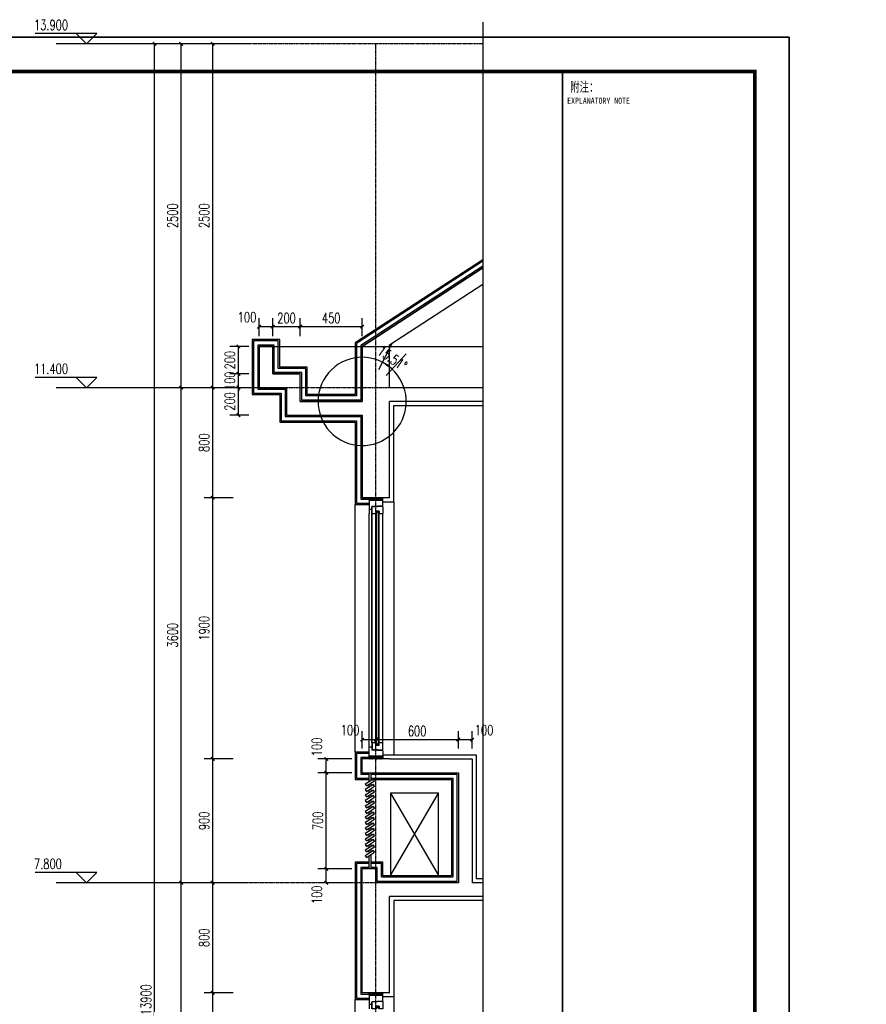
# Model space of a CAD drawing. Header units: inches. Extents: x 224620 to 3435104, y 247406 to 993300.
# Tile 17 of 110: x 281661 to 293982, y 263040 to 277360. Entities that reach past the tile are written whole.
import ezdxf
from ezdxf.enums import TextEntityAlignment as Align

# ---------------------------------------------------------------- set-up
doc = ezdxf.new("R2010")
doc.units = ezdxf.units.IN
doc.header["$MEASUREMENT"] = 0
doc.linetypes.add('AED-010-P-DE_Ground-N$0$HIDDEN', pattern=[0.375, 0.25, -0.125])
doc.linetypes.add('CENTER', pattern=[2, 1.25, -0.25, 0.25, -0.25])
for name, color, linetype in [('A_DE_WALLHATCH', 9, 'Continuous'), ('DIM_ELEV', 3, 'Continuous'), ('DIM_SYMB', 3, 'Continuous'), ('DOTE', 1, 'CENTER'), ('E_WINDOW', 4, 'Continuous'), ('PUB_DIM', 3, 'Continuous'), ('PUB_TEXT', 7, 'Continuous'), ('PUB_TITLE', 4, 'Continuous'), ('TK', 7, 'Continuous'), ('WALL', 2, 'Continuous'), ('WINDOW', 4, 'Continuous'), ('x细线', 135, 'Continuous'), ('看线', 95, 'Continuous'), ('细线', 135, 'Continuous'), ('细线02', 66, 'Continuous')]:
    doc.layers.add(name, color=color, linetype=linetype)
doc.styles.add('_TCH_DIM', font='SIMPLEX', dxfattribs={"bigfont": 'GBCBIG'})
doc.styles.add('_TCH_DIM_T3', font='SIMPLEX', dxfattribs={"width": 0.705882, "bigfont": 'GBCBIG'})
doc.styles.get("Standard").update_dxf_attribs({"font": 'txt', "bigfont": 'gbcbig.shx'})
doc.styles.add('TKHZ1', font='txt', dxfattribs={"width": 0.8})
doc.dimstyles.new('_TCH_ARCH&&25', dxfattribs={"dimtxt": 74.375, "dimasz": 25, "dimexe": 62.5, "dimexo": 75, "dimgap": 25, "dimtad": 1, "dimdec": 0, "dimzin": 0, "dimdsep": 46, "dimtxsty": '_TCH_DIM_T3', "dimblk": 'ARCHTICK', "dimcen": 0.09, "dimclrt": 7, "dimazin": 2, "dimtfac": 1, "dimtdec": 0, "dimtix": 1, "dimtmove": 2, "dimatfit": 3, "dimfxl": 1, "dimtolj": 1, "dimtzin": 0, "dimarcsym": 0})
doc.dimstyles.new('_TCH_ARROW&&25', dxfattribs={"dimtxt": 74.375, "dimasz": 50, "dimexe": 62.5, "dimexo": 75, "dimgap": 25, "dimtad": 1, "dimdec": 0, "dimzin": 0, "dimdsep": 46, "dimtxsty": '_TCH_DIM_T3', "dimcen": 0.09, "dimclrt": 7, "dimazin": 2, "dimtfac": 1, "dimtdec": 0, "dimtix": 1, "dimtmove": 2, "dimatfit": 3, "dimfxl": 1, "dimtolj": 1, "dimtzin": 0, "dimarcsym": 0})

# ---------------------------------------------------------------- blocks, each defined once
blk = doc.blocks.new('wrtgtg')
at = {"color": 4}
blk.add_line((7804, -4841), (7804, 52559), dxfattribs=at)
at = {"layer": 'PUB_TITLE'}
for p, q in [((-75296, 53559), (8804, 53559)), ((8804, 53559), (8804, -5841)), ((2204, 52559), (7804, 52559)), ((2204, 52559), (7804, 52559)), ((7804, -4841), (7804, 52559))]:
    blk.add_line(p, q, dxfattribs=at)
blk.add_lwpolyline([(-75296, -5841), (8804, -5841), (8804, 53559), (-75296, 53559)], close=True, dxfattribs=at)
at = {"layer": 'PUB_TITLE', "const_width": 100}
blk.add_lwpolyline([(-72796, -4841), (7804, -4841), (7804, 52559), (-72796, 52559)], close=True, dxfattribs=at)
at = {"layer": 'PUB_TITLE', "const_width": 50}
blk.add_lwpolyline([(2204, -4841), (2204, 52559)], dxfattribs=at)
at = {"layer": 'TK', "style": 'TKHZ1', "width": 0.7}
blk.add_text('附注：', height=280, dxfattribs=at).set_placement((2431, 51973))
at = {"layer": 'TK', "style": 'TKHZ1', "width": 0.8}
blk.add_text('EXPLANATORY NOTE', height=175, dxfattribs=at).set_placement((3257, 51710), align=Align.MIDDLE)
blk = doc.blocks.new('A$C69B0789B')
at = {"layer": 'WINDOW'}
h = blk.add_hatch(dxfattribs=at)
h.set_pattern_fill('菱形金属网', color=8, scale=10, angle=90, style=0)
h.set_pattern_definition([(90, (-52919.576, -3912.424), (-20, 10), [2, -8]), (90, (-52923.576, -3912.424), (-20, 10), [2, -8]), (180, (-52929.576, -3915.424), (-20, -10), [4, -16]), (180, (-52929.576, -3897.424), (-20, -10), [4, -16]), (153.434949, (-52913.5765, -3916.424), (-20, 8e-09), [8.944, -13.4166798]), (153.434948, (-52921.5765, -3910.424), (-20, 4e-07), [8.944, -13.4166798]), (153.434949, (-52913.5765, -3915.424), (-20, 8e-09), [6.708, -4.472, 6.708, -4.4726798]), (206.565051, (-52913.5765, -3907.424), (-20, -8e-09), [6.708, -4.472, 6.708, -4.4726798]), (206.565051, (-52921.5765, -3912.424), (-20, -8e-09), [8.944, -13.4166798]), (206.565051, (-52913.5765, -3906.424), (-20, -8e-09), [8.944, -13.4166798])])
h.paths.add_polyline_path([(20, 100), (0, 100), (0, 50), (20, 50)])
h.paths.add_polyline_path([(20, 50), (0, 50), (0, 0), (20, 0)])
blk = doc.blocks.new('窗台1')
at = {"layer": 'A_DE_WALLHATCH'}
for p, q in [((-20, -74), (-10, -49)), ((-20, -49), (-10, -74))]:
    blk.add_line(p, q, dxfattribs=at)
at = {"layer": 'WINDOW'}
for p, q in [((-118, 0), (0, 0)), ((-118, -100), (-118, 0)), ((-98, -100), (-98, 0)), ((-33, -20), (-33, 0)), ((-58, -100), (-53, -20)), ((-55, -100), (-50, -23)), ((0, -20), (-53, -20)), ((0, -23), (-50, -23)), ((-20, -74), (-20, -49)), ((-20, -49), (0, -49)), ((-10, -74), (-10, -49)), ((-10, -54), (0, -54)), ((-10, -69), (0, -69)), ((0, -49), (0, -23)), ((-58, -100), (-118, -100)), ((-55, -100), (0, -100)), ((-20, -74), (0, -74)), ((0, -100), (0, -74))]:
    blk.add_line(p, q, dxfattribs=at)
at = {"layer": 'DOTE', "linetype": 'Continuous'}
blk.add_blockref('A$C69B0789B', (-118, -100), dxfattribs=at)
blk = doc.blocks.new('_ArchTick')
at = {"color": 0, "linetype": 'ByBlock', "const_width": 0.4}
blk.add_lwpolyline([(-0.5, -0.5), (0.5, 0.5)], dxfattribs=at)
blk = doc.blocks.new('*D75')
at = {"layer": 'Defpoints', "color": 0}
for p in [(1414.3, 6136.8), (1712.6, 6136.8), (1712.6, 3636.8)]:
    blk.add_point(p, dxfattribs=at)
at = {"layer": 'PUB_DIM', "color": 0, "lineweight": -2}
for p, q in [((1637.6, 6136.8), (1351.8, 6136.8)), ((1414.3, 3636.8), (1414.3, 6136.8)), ((1637.6, 3636.8), (1351.8, 3636.8))]:
    blk.add_line(p, q, dxfattribs=at)
at = {"layer": 'PUB_DIM', "color": 0, "lineweight": -2, "xscale": 25, "yscale": 25, "zscale": 25}
for p, rotation in [((1414.3, 6136.8), 90), ((1414.3, 3636.8), 270)]:
    blk.add_blockref('_ArchTick', p, dxfattribs=dict(at, rotation=rotation))
at = {"layer": 'PUB_DIM', "color": 7, "insert": (1352.1, 4886.8), "char_height": 74.38, "attachment_point": 5, "rotation": 90, "style": '_TCH_DIM_T3'}
blk.add_mtext('\\A1;2500', dxfattribs=at)
blk = doc.blocks.new('*D76')
at = {"layer": 'Defpoints', "color": 0}
for p in [(1414.3, 3636.8), (1712.6, 3636.8), (1712.6, 36.8)]:
    blk.add_point(p, dxfattribs=at)
at = {"layer": 'PUB_DIM', "color": 0, "lineweight": -2}
for p, q in [((1637.6, 3636.8), (1351.8, 3636.8)), ((1414.3, 36.8), (1414.3, 3636.8)), ((1637.6, 36.8), (1351.8, 36.8))]:
    blk.add_line(p, q, dxfattribs=at)
at = {"layer": 'PUB_DIM', "color": 0, "lineweight": -2, "xscale": 25, "yscale": 25, "zscale": 25}
for p, rotation in [((1414.3, 3636.8), 90), ((1414.3, 36.8), 270)]:
    blk.add_blockref('_ArchTick', p, dxfattribs=dict(at, rotation=rotation))
at = {"layer": 'PUB_DIM', "color": 7, "insert": (1352.1, 1836.8), "char_height": 74.38, "attachment_point": 5, "rotation": 90, "style": '_TCH_DIM_T3'}
blk.add_mtext('\\A1;3600', dxfattribs=at)
blk = doc.blocks.new('*D77')
at = {"layer": 'Defpoints', "color": 0}
for p in [(1414.3, 36.8), (1712.6, 36.8), (1712.6, -3563.2)]:
    blk.add_point(p, dxfattribs=at)
at = {"layer": 'PUB_DIM', "color": 0, "lineweight": -2}
for p, q in [((1637.6, 36.8), (1351.8, 36.8)), ((1414.3, -3563.2), (1414.3, 36.8)), ((1637.6, -3563.2), (1351.8, -3563.2))]:
    blk.add_line(p, q, dxfattribs=at)
at = {"layer": 'PUB_DIM', "color": 0, "lineweight": -2, "xscale": 25, "yscale": 25, "zscale": 25}
for p, rotation in [((1414.3, 36.8), 90), ((1414.3, -3563.2), 270)]:
    blk.add_blockref('_ArchTick', p, dxfattribs=dict(at, rotation=rotation))
at = {"layer": 'PUB_DIM', "color": 7, "insert": (1352.1, -1763.2), "char_height": 74.38, "attachment_point": 5, "rotation": 90, "style": '_TCH_DIM_T3'}
blk.add_mtext('\\A1;3600', dxfattribs=at)
blk = doc.blocks.new('*D80')
at = {"layer": 'Defpoints', "color": 0}
for p in [(1221.4, 6136.8), (1476.1, 6136.8), (1476.1, -7763.2)]:
    blk.add_point(p, dxfattribs=at)
at = {"layer": 'PUB_DIM', "color": 0, "lineweight": -2}
for p, q in [((1401.1, 6136.8), (1158.9, 6136.8)), ((1221.4, -7763.2), (1221.4, 6136.8)), ((1401.1, -7763.2), (1158.9, -7763.2))]:
    blk.add_line(p, q, dxfattribs=at)
at = {"layer": 'PUB_DIM', "color": 0, "lineweight": -2, "xscale": 25, "yscale": 25, "zscale": 25}
for p, rotation in [((1221.4, 6136.8), 90), ((1221.4, -7763.2), 270)]:
    blk.add_blockref('_ArchTick', p, dxfattribs=dict(at, rotation=rotation))
at = {"layer": 'PUB_DIM', "color": 7, "insert": (1159.2, -813.2), "char_height": 74.38, "attachment_point": 5, "rotation": 90, "style": '_TCH_DIM_T3'}
blk.add_mtext('\\A1;13900', dxfattribs=at)
blk = doc.blocks.new('*D82')
at = {"layer": 'Defpoints', "color": 0}
for p in [(1643.7, 6136.8), (1867, 6136.8), (1867, 3636.8)]:
    blk.add_point(p, dxfattribs=at)
at = {"layer": 'PUB_DIM', "color": 0, "lineweight": -2}
for p, q in [((1792, 6136.8), (1581.2, 6136.8)), ((1643.7, 3636.8), (1643.7, 6136.8)), ((1792, 3636.8), (1581.2, 3636.8))]:
    blk.add_line(p, q, dxfattribs=at)
at = {"layer": 'PUB_DIM', "color": 0, "lineweight": -2, "xscale": 25, "yscale": 25, "zscale": 25}
for p, rotation in [((1643.7, 6136.8), 90), ((1643.7, 3636.8), 270)]:
    blk.add_blockref('_ArchTick', p, dxfattribs=dict(at, rotation=rotation))
at = {"layer": 'PUB_DIM', "color": 7, "insert": (1581.6, 4886.8), "char_height": 74.38, "attachment_point": 5, "rotation": 90, "style": '_TCH_DIM_T3'}
blk.add_mtext('\\A1;2500', dxfattribs=at)
blk = doc.blocks.new('*D83')
at = {"layer": 'Defpoints', "color": 0}
for p in [(1643.7, 3636.8), (1867, 3636.8), (1867, 2836.8)]:
    blk.add_point(p, dxfattribs=at)
at = {"layer": 'PUB_DIM', "color": 0, "lineweight": -2}
for p, q in [((1792, 3636.8), (1581.2, 3636.8)), ((1643.7, 2836.8), (1643.7, 3636.8)), ((1792, 2836.8), (1581.2, 2836.8))]:
    blk.add_line(p, q, dxfattribs=at)
at = {"layer": 'PUB_DIM', "color": 0, "lineweight": -2, "xscale": 25, "yscale": 25, "zscale": 25}
for p, rotation in [((1643.7, 3636.8), 90), ((1643.7, 2836.8), 270)]:
    blk.add_blockref('_ArchTick', p, dxfattribs=dict(at, rotation=rotation))
at = {"layer": 'PUB_DIM', "color": 7, "insert": (1581.6, 3236.8), "char_height": 74.38, "attachment_point": 5, "rotation": 90, "style": '_TCH_DIM_T3'}
blk.add_mtext('\\A1;800', dxfattribs=at)
blk = doc.blocks.new('*D84')
at = {"layer": 'Defpoints', "color": 0}
for p in [(1643.7, 2836.8), (1867, 2836.8), (1867, 936.8)]:
    blk.add_point(p, dxfattribs=at)
at = {"layer": 'PUB_DIM', "color": 0, "lineweight": -2}
for p, q in [((1792, 2836.8), (1581.2, 2836.8)), ((1643.7, 936.8), (1643.7, 2836.8)), ((1792, 936.8), (1581.2, 936.8))]:
    blk.add_line(p, q, dxfattribs=at)
at = {"layer": 'PUB_DIM', "color": 0, "lineweight": -2, "xscale": 25, "yscale": 25, "zscale": 25}
for p, rotation in [((1643.7, 2836.8), 90), ((1643.7, 936.8), 270)]:
    blk.add_blockref('_ArchTick', p, dxfattribs=dict(at, rotation=rotation))
at = {"layer": 'PUB_DIM', "color": 7, "insert": (1581.6, 1886.8), "char_height": 74.38, "attachment_point": 5, "rotation": 90, "style": '_TCH_DIM_T3'}
blk.add_mtext('\\A1;1900', dxfattribs=at)
blk = doc.blocks.new('*D85')
at = {"layer": 'Defpoints', "color": 0}
for p in [(1643.7, 936.8), (1867, 936.8), (1867, 36.8)]:
    blk.add_point(p, dxfattribs=at)
at = {"layer": 'PUB_DIM', "color": 0, "lineweight": -2}
for p, q in [((1792, 936.8), (1581.2, 936.8)), ((1643.7, 36.8), (1643.7, 936.8)), ((1792, 36.8), (1581.2, 36.8))]:
    blk.add_line(p, q, dxfattribs=at)
at = {"layer": 'PUB_DIM', "color": 0, "lineweight": -2, "xscale": 25, "yscale": 25, "zscale": 25}
for p, rotation in [((1643.7, 936.8), 90), ((1643.7, 36.8), 270)]:
    blk.add_blockref('_ArchTick', p, dxfattribs=dict(at, rotation=rotation))
at = {"layer": 'PUB_DIM', "color": 7, "insert": (1581.6, 486.8), "char_height": 74.38, "attachment_point": 5, "rotation": 90, "style": '_TCH_DIM_T3'}
blk.add_mtext('\\A1;900', dxfattribs=at)
blk = doc.blocks.new('*D86')
at = {"layer": 'Defpoints', "color": 0}
for p in [(1643.7, 36.8), (1867, 36.8), (1867, -763.2)]:
    blk.add_point(p, dxfattribs=at)
at = {"layer": 'PUB_DIM', "color": 0, "lineweight": -2}
for p, q in [((1792, 36.8), (1581.2, 36.8)), ((1643.7, -763.2), (1643.7, 36.8)), ((1792, -763.2), (1581.2, -763.2))]:
    blk.add_line(p, q, dxfattribs=at)
at = {"layer": 'PUB_DIM', "color": 0, "lineweight": -2, "xscale": 25, "yscale": 25, "zscale": 25}
for p, rotation in [((1643.7, 36.8), 90), ((1643.7, -763.2), 270)]:
    blk.add_blockref('_ArchTick', p, dxfattribs=dict(at, rotation=rotation))
at = {"layer": 'PUB_DIM', "color": 7, "insert": (1581.6, -363.2), "char_height": 74.38, "attachment_point": 5, "rotation": 90, "style": '_TCH_DIM_T3'}
blk.add_mtext('\\A1;800', dxfattribs=at)
blk = doc.blocks.new('*D87')
at = {"layer": 'Defpoints', "color": 0}
for p in [(1643.7, -763.2), (1867, -763.2), (1867, -2663.2)]:
    blk.add_point(p, dxfattribs=at)
at = {"layer": 'PUB_DIM', "color": 0, "lineweight": -2}
for p, q in [((1792, -763.2), (1581.2, -763.2)), ((1643.7, -2663.2), (1643.7, -763.2)), ((1792, -2663.2), (1581.2, -2663.2))]:
    blk.add_line(p, q, dxfattribs=at)
at = {"layer": 'PUB_DIM', "color": 0, "lineweight": -2, "xscale": 25, "yscale": 25, "zscale": 25}
for p, rotation in [((1643.7, -763.2), 90), ((1643.7, -2663.2), 270)]:
    blk.add_blockref('_ArchTick', p, dxfattribs=dict(at, rotation=rotation))
at = {"layer": 'PUB_DIM', "color": 7, "insert": (1581.6, -1713.2), "char_height": 74.38, "attachment_point": 5, "rotation": 90, "style": '_TCH_DIM_T3'}
blk.add_mtext('\\A1;1900', dxfattribs=at)
blk = doc.blocks.new('*D93')
at = {"layer": 'Defpoints', "color": 0}
for p in [(2981.5, 4021.4), (3101.9, 3936.8), (2927.1, 3790.8), (2731.2, 3536.8)]:
    blk.add_point(p, dxfattribs=at)
at = {"layer": 'PUB_DIM', "color": 0, "lineweight": -2}
for p, q in [((2947.1, 3954.8), (2849.7, 3766.3)), ((3050.9, 3881.8), (2906.7, 3726.2))]:
    blk.add_line(p, q, dxfattribs=at)
blk.add_arc((2731.2, 3536.8), 320.7, 56.11613, 53.74133, dxfattribs=at)
at = {"layer": 'PUB_DIM', "color": 0}
for points in [[(2916.5, 3788.4), (2925.3, 3802.5), (2878.4, 3821.8)], [(2915.2, 3809.6), (2904.8, 3796.6), (2949.2, 3772.1)]]:
    blk.add_solid(points, dxfattribs=at)
at = {"layer": 'PUB_DIM', "color": 7, "insert": (2951.2, 3850.2), "char_height": 74.38, "attachment_point": 5, "rotation": 324.92873, "style": '_TCH_DIM_T3'}
blk.add_mtext('\\A1;15.51°', dxfattribs=at)
blk = doc.blocks.new('*D94')
at = {"layer": 'Defpoints', "color": 0}
for p in [(2731.2, 4080.4), (2281.2, 3936.8), (2731.2, 3936.8)]:
    blk.add_point(p, dxfattribs=at)
at = {"layer": 'PUB_DIM', "color": 0, "lineweight": -2}
for p, q in [((2281.2, 4011.8), (2281.2, 4142.9)), ((2731.2, 4011.8), (2731.2, 4142.9)), ((2281.2, 4080.4), (2731.2, 4080.4))]:
    blk.add_line(p, q, dxfattribs=at)
at = {"layer": 'PUB_DIM', "color": 0, "lineweight": -2, "xscale": 25, "yscale": 25, "zscale": 25, "rotation": 180}
blk.add_blockref('_ArchTick', (2281.2, 4080.4), dxfattribs=at)
at = {"layer": 'PUB_DIM', "color": 0, "lineweight": -2, "xscale": 25, "yscale": 25, "zscale": 25}
blk.add_blockref('_ArchTick', (2731.2, 4080.4), dxfattribs=at)
at = {"layer": 'PUB_DIM', "color": 7, "insert": (2506.2, 4142.6), "char_height": 74.38, "attachment_point": 5, "style": '_TCH_DIM_T3'}
blk.add_mtext('\\A1;450', dxfattribs=at)
blk = doc.blocks.new('*D95')
at = {"layer": 'Defpoints', "color": 0}
for p in [(2281.2, 4080.4), (2081.2, 3936.8), (2281.2, 3936.8)]:
    blk.add_point(p, dxfattribs=at)
at = {"layer": 'PUB_DIM', "color": 0, "lineweight": -2}
for p, q in [((2081.2, 4011.8), (2081.2, 4142.9)), ((2281.2, 4011.8), (2281.2, 4142.9)), ((2081.2, 4080.4), (2281.2, 4080.4))]:
    blk.add_line(p, q, dxfattribs=at)
at = {"layer": 'PUB_DIM', "color": 0, "lineweight": -2, "xscale": 25, "yscale": 25, "zscale": 25, "rotation": 180}
blk.add_blockref('_ArchTick', (2081.2, 4080.4), dxfattribs=at)
at = {"layer": 'PUB_DIM', "color": 0, "lineweight": -2, "xscale": 25, "yscale": 25, "zscale": 25}
blk.add_blockref('_ArchTick', (2281.2, 4080.4), dxfattribs=at)
at = {"layer": 'PUB_DIM', "color": 7, "insert": (2181.2, 4142.6), "char_height": 74.38, "attachment_point": 5, "style": '_TCH_DIM_T3'}
blk.add_mtext('\\A1;200', dxfattribs=at)
blk = doc.blocks.new('*D96')
at = {"layer": 'Defpoints', "color": 0}
for p in [(2081.2, 4080.4), (1981.2, 3936.8), (2081.2, 3936.8)]:
    blk.add_point(p, dxfattribs=at)
at = {"layer": 'PUB_DIM', "color": 0, "lineweight": -2}
for p, q in [((1981.2, 4011.8), (1981.2, 4142.9)), ((2081.2, 4011.8), (2081.2, 4142.9)), ((1981.2, 4080.4), (2081.2, 4080.4))]:
    blk.add_line(p, q, dxfattribs=at)
at = {"layer": 'PUB_DIM', "color": 0, "lineweight": -2, "xscale": 25, "yscale": 25, "zscale": 25, "rotation": 180}
blk.add_blockref('_ArchTick', (1981.2, 4080.4), dxfattribs=at)
at = {"layer": 'PUB_DIM', "color": 0, "lineweight": -2, "xscale": 25, "yscale": 25, "zscale": 25}
blk.add_blockref('_ArchTick', (2081.2, 4080.4), dxfattribs=at)
at = {"layer": 'PUB_DIM', "color": 7, "insert": (1893.7, 4149.1), "char_height": 74.38, "attachment_point": 5, "style": '_TCH_DIM_T3'}
blk.add_mtext('\\A1;100', dxfattribs=at)
blk = doc.blocks.new('*D97')
at = {"layer": 'Defpoints', "color": 0}
for p in [(1830.9, 3636.8), (1981.2, 3636.8), (1981.2, 3436.8)]:
    blk.add_point(p, dxfattribs=at)
at = {"layer": 'PUB_DIM', "color": 0, "lineweight": -2}
for p, q in [((1906.2, 3636.8), (1768.4, 3636.8)), ((1830.9, 3436.8), (1830.9, 3636.8)), ((1906.2, 3436.8), (1768.4, 3436.8))]:
    blk.add_line(p, q, dxfattribs=at)
at = {"layer": 'PUB_DIM', "color": 0, "lineweight": -2, "xscale": 25, "yscale": 25, "zscale": 25}
for p, rotation in [((1830.9, 3636.8), 90), ((1830.9, 3436.8), 270)]:
    blk.add_blockref('_ArchTick', p, dxfattribs=dict(at, rotation=rotation))
at = {"layer": 'PUB_DIM', "color": 7, "insert": (1768.7, 3536.8), "char_height": 74.38, "attachment_point": 5, "rotation": 90, "style": '_TCH_DIM_T3'}
blk.add_mtext('\\A1;200', dxfattribs=at)
blk = doc.blocks.new('*D98')
at = {"layer": 'Defpoints', "color": 0}
for p in [(1830.9, 3736.8), (1981.2, 3736.8), (1981.2, 3636.8)]:
    blk.add_point(p, dxfattribs=at)
at = {"layer": 'PUB_DIM', "color": 0, "lineweight": -2}
for p, q in [((1906.2, 3736.8), (1768.4, 3736.8)), ((1830.9, 3736.8), (1830.9, 3761.8)), ((1830.9, 3636.8), (1830.9, 3736.8)), ((1906.2, 3636.8), (1768.4, 3636.8)), ((1830.9, 3636.8), (1830.9, 3611.8))]:
    blk.add_line(p, q, dxfattribs=at)
at = {"layer": 'PUB_DIM', "color": 0, "lineweight": -2, "xscale": 25, "yscale": 25, "zscale": 25}
for p, rotation in [((1830.9, 3736.8), 270), ((1830.9, 3636.8), 90)]:
    blk.add_blockref('_ArchTick', p, dxfattribs=dict(at, rotation=rotation))
at = {"layer": 'PUB_DIM', "color": 7, "insert": (1768.7, 3686.8), "char_height": 74.38, "attachment_point": 5, "rotation": 90, "style": '_TCH_DIM_T3'}
blk.add_mtext('\\A1;100', dxfattribs=at)
blk = doc.blocks.new('*D99')
at = {"layer": 'Defpoints', "color": 0}
for p in [(1830.9, 3936.8), (1981.2, 3936.8), (1981.2, 3736.8)]:
    blk.add_point(p, dxfattribs=at)
at = {"layer": 'PUB_DIM', "color": 0, "lineweight": -2}
for p, q in [((1906.2, 3936.8), (1768.4, 3936.8)), ((1830.9, 3736.8), (1830.9, 3936.8)), ((1906.2, 3736.8), (1768.4, 3736.8))]:
    blk.add_line(p, q, dxfattribs=at)
at = {"layer": 'PUB_DIM', "color": 0, "lineweight": -2, "xscale": 25, "yscale": 25, "zscale": 25}
for p, rotation in [((1830.9, 3936.8), 90), ((1830.9, 3736.8), 270)]:
    blk.add_blockref('_ArchTick', p, dxfattribs=dict(at, rotation=rotation))
at = {"layer": 'PUB_DIM', "color": 7, "insert": (1768.7, 3836.8), "char_height": 74.38, "attachment_point": 5, "rotation": 90, "style": '_TCH_DIM_T3'}
blk.add_mtext('\\A1;200', dxfattribs=at)
blk = doc.blocks.new('*D106')
at = {"layer": 'Defpoints', "color": 0}
for p in [(3531.2, 1077.6), (3431.2, 936.8), (3531.2, 936.8)]:
    blk.add_point(p, dxfattribs=at)
at = {"layer": 'PUB_DIM', "color": 0, "lineweight": -2}
for p, q in [((3431.2, 1011.8), (3431.2, 1140.1)), ((3431.2, 1077.6), (3531.2, 1077.6)), ((3531.2, 1011.8), (3531.2, 1140.1))]:
    blk.add_line(p, q, dxfattribs=at)
at = {"layer": 'PUB_DIM', "color": 0, "lineweight": -2, "xscale": 25, "yscale": 25, "zscale": 25, "rotation": 180}
blk.add_blockref('_ArchTick', (3431.2, 1077.6), dxfattribs=at)
at = {"layer": 'PUB_DIM', "color": 0, "lineweight": -2, "xscale": 25, "yscale": 25, "zscale": 25}
blk.add_blockref('_ArchTick', (3531.2, 1077.6), dxfattribs=at)
at = {"layer": 'PUB_DIM', "color": 7, "insert": (3618.7, 1146.4), "char_height": 74.38, "attachment_point": 5, "style": '_TCH_DIM_T3'}
blk.add_mtext('\\A1;100', dxfattribs=at)
blk = doc.blocks.new('*D107')
at = {"layer": 'Defpoints', "color": 0}
for p in [(3431.2, 1077.6), (2831.2, 936.8), (3431.2, 936.8)]:
    blk.add_point(p, dxfattribs=at)
at = {"layer": 'PUB_DIM', "color": 0, "lineweight": -2}
for p, q in [((2831.2, 1011.8), (2831.2, 1140.1)), ((2831.2, 1077.6), (3431.2, 1077.6)), ((3431.2, 1011.8), (3431.2, 1140.1))]:
    blk.add_line(p, q, dxfattribs=at)
at = {"layer": 'PUB_DIM', "color": 0, "lineweight": -2, "xscale": 25, "yscale": 25, "zscale": 25, "rotation": 180}
blk.add_blockref('_ArchTick', (2831.2, 1077.6), dxfattribs=at)
at = {"layer": 'PUB_DIM', "color": 0, "lineweight": -2, "xscale": 25, "yscale": 25, "zscale": 25}
blk.add_blockref('_ArchTick', (3431.2, 1077.6), dxfattribs=at)
at = {"layer": 'PUB_DIM', "color": 7, "insert": (3131.2, 1139.8), "char_height": 74.38, "attachment_point": 5, "style": '_TCH_DIM_T3'}
blk.add_mtext('\\A1;600', dxfattribs=at)
blk = doc.blocks.new('*D108')
at = {"layer": 'Defpoints', "color": 0}
for p in [(2831.2, 1077.6), (2731.2, 936.8), (2831.2, 936.8)]:
    blk.add_point(p, dxfattribs=at)
at = {"layer": 'PUB_DIM', "color": 0, "lineweight": -2}
for p, q in [((2731.2, 1011.8), (2731.2, 1140.1)), ((2731.2, 1077.6), (2831.2, 1077.6)), ((2831.2, 1011.8), (2831.2, 1140.1))]:
    blk.add_line(p, q, dxfattribs=at)
at = {"layer": 'PUB_DIM', "color": 0, "lineweight": -2, "xscale": 25, "yscale": 25, "zscale": 25, "rotation": 180}
blk.add_blockref('_ArchTick', (2731.2, 1077.6), dxfattribs=at)
at = {"layer": 'PUB_DIM', "color": 0, "lineweight": -2, "xscale": 25, "yscale": 25, "zscale": 25}
blk.add_blockref('_ArchTick', (2831.2, 1077.6), dxfattribs=at)
at = {"layer": 'PUB_DIM', "color": 7, "insert": (2643.7, 1146.4), "char_height": 74.38, "attachment_point": 5, "style": '_TCH_DIM_T3'}
blk.add_mtext('\\A1;100', dxfattribs=at)
blk = doc.blocks.new('*D109')
at = {"layer": 'Defpoints', "color": 0}
for p in [(2470.6, 936.8), (2731.2, 936.8), (2731.2, 836.8)]:
    blk.add_point(p, dxfattribs=at)
at = {"layer": 'PUB_DIM', "color": 0, "lineweight": -2}
for p, q in [((2656.2, 936.8), (2408.1, 936.8)), ((2470.6, 836.8), (2470.6, 936.8)), ((2656.2, 836.8), (2408.1, 836.8))]:
    blk.add_line(p, q, dxfattribs=at)
at = {"layer": 'PUB_DIM', "color": 0, "lineweight": -2, "xscale": 25, "yscale": 25, "zscale": 25}
for p, rotation in [((2470.6, 936.8), 90), ((2470.6, 836.8), 270)]:
    blk.add_blockref('_ArchTick', p, dxfattribs=dict(at, rotation=rotation))
at = {"layer": 'PUB_DIM', "color": 7, "insert": (2401.8, 1024.3), "char_height": 74.38, "attachment_point": 5, "rotation": 90, "style": '_TCH_DIM_T3'}
blk.add_mtext('\\A1;100', dxfattribs=at)
blk = doc.blocks.new('*D110')
at = {"layer": 'Defpoints', "color": 0}
for p in [(2470.6, 836.8), (2731.2, 836.8), (2731.2, 136.8)]:
    blk.add_point(p, dxfattribs=at)
at = {"layer": 'PUB_DIM', "color": 0, "lineweight": -2}
for p, q in [((2656.2, 836.8), (2408.1, 836.8)), ((2470.6, 136.8), (2470.6, 836.8)), ((2656.2, 136.8), (2408.1, 136.8))]:
    blk.add_line(p, q, dxfattribs=at)
at = {"layer": 'PUB_DIM', "color": 0, "lineweight": -2, "xscale": 25, "yscale": 25, "zscale": 25}
for p, rotation in [((2470.6, 836.8), 90), ((2470.6, 136.8), 270)]:
    blk.add_blockref('_ArchTick', p, dxfattribs=dict(at, rotation=rotation))
at = {"layer": 'PUB_DIM', "color": 7, "insert": (2408.4, 486.8), "char_height": 74.38, "attachment_point": 5, "rotation": 90, "style": '_TCH_DIM_T3'}
blk.add_mtext('\\A1;700', dxfattribs=at)
blk = doc.blocks.new('*D111')
at = {"layer": 'Defpoints', "color": 0}
for p in [(2470.6, 136.8), (2731.2, 136.8), (2731.2, 36.8)]:
    blk.add_point(p, dxfattribs=at)
at = {"layer": 'PUB_DIM', "color": 0, "lineweight": -2}
for p, q in [((2656.2, 136.8), (2408.1, 136.8)), ((2470.6, 36.8), (2470.6, 136.8)), ((2656.2, 36.8), (2408.1, 36.8))]:
    blk.add_line(p, q, dxfattribs=at)
at = {"layer": 'PUB_DIM', "color": 0, "lineweight": -2, "xscale": 25, "yscale": 25, "zscale": 25}
for p, rotation in [((2470.6, 136.8), 90), ((2470.6, 36.8), 270)]:
    blk.add_blockref('_ArchTick', p, dxfattribs=dict(at, rotation=rotation))
at = {"layer": 'PUB_DIM', "color": 7, "insert": (2401.8, -50.7), "char_height": 74.38, "attachment_point": 5, "rotation": 90, "style": '_TCH_DIM_T3'}
blk.add_mtext('\\A1;100', dxfattribs=at)
blk = doc.blocks.new('wstgsdgbv')
at = {"layer": 'DIM_ELEV'}
for p, q in [((801.3, 6211.8), (351.3, 6211.8)), ((726.3, 6136.8), (651.3, 6211.8)), ((726.3, 6136.8), (801.3, 6211.8)), ((801.3, 3711.8), (351.3, 3711.8)), ((726.3, 3636.8), (651.3, 3711.8)), ((726.3, 3636.8), (801.3, 3711.8)), ((801.3, 111.8), (351.3, 111.8)), ((726.3, 36.8), (651.3, 111.8)), ((726.3, 36.8), (801.3, 111.8))]:
    blk.add_line(p, q, dxfattribs=at)
at = {"layer": 'DIM_SYMB'}
blk.add_lwpolyline([(3610.4, 6293.7), (3610.4, -977.4), (3662.9, -996.5), (3557.9, -1015), (3610.4, -1033.7), (3610.4, -8304.8)], dxfattribs=at)
at = {"layer": 'DOTE'}
for p, q in [((3610.4, 6136.8), (1857.7, 6136.8)), ((2831.2, -8063.2), (2831.2, 6136.8)), ((3610.4, 3636.8), (1857.7, 3636.8)), ((3316.9, 36.8), (1857.7, 36.8))]:
    blk.add_line(p, q, dxfattribs=at)
at = {"layer": 'E_WINDOW', "linetype": 'ByBlock', "lineweight": -3}
for p, q in [((2801.2, 1054.8), (2801.2, 2718.8)), ((2804.2, 1054.8), (2804.2, 2718.8)), ((2830.2, 1054.8), (2830.2, 2718.8)), ((2835.2, 1054.8), (2835.2, 2718.8)), ((2850.2, 1054.8), (2850.2, 2718.8)), ((2855.2, 1054.8), (2855.2, 2718.8))]:
    blk.add_line(p, q, dxfattribs=at)
at = {"layer": 'PUB_DIM'}
for p, q in [((1895.4, 6136.8), (505.6, 6136.8)), ((1895.4, 3636.8), (505.6, 3636.8)), ((1895.4, 36.8), (505.6, 36.8))]:
    blk.add_line(p, q, dxfattribs=at)
at = {"layer": 'WALL'}
for p, q in [((2731.2, 3936.8), (3610.4, 4507.9)), ((2931.2, 3947.5), (3610.4, 4388.6)), ((2931.2, 3636.8), (2931.2, 3947.5)), ((1981.2, 3936.8), (2081.2, 3936.8)), ((1981.2, 3636.8), (1981.2, 3936.8)), ((2081.2, 3736.8), (2081.2, 3936.8)), ((2731.2, 3536.8), (2731.2, 3936.8)), ((2081.2, 3736.8), (2281.2, 3736.8)), ((2281.2, 3536.8), (2281.2, 3736.8)), ((1981.2, 3636.8), (2181.2, 3636.8)), ((2181.2, 3436.8), (2181.2, 3636.8)), ((2731.2, 3536.8), (2731.2, 3636.8)), ((3610.4, 3636.8), (2931.2, 3636.8)), ((2281.2, 3536.8), (2731.2, 3536.8)), ((2931.2, 2836.8), (2931.2, 3536.8)), ((3610.4, 3536.8), (2931.2, 3536.8)), ((2181.2, 3436.8), (2731.2, 3436.8)), ((2731.2, 2836.8), (2731.2, 3436.8)), ((2931.2, 2836.8), (2731.2, 2836.8)), ((2931.2, 2836.8), (2731.2, 2836.8)), ((2931.2, 936.8), (2731.2, 936.8)), ((2731.2, 836.8), (2731.2, 936.8)), ((2931.2, 936.8), (3531.2, 936.8)), ((3531.2, 936.8), (3531.2, 36.8)), ((2731.2, 836.8), (3431.2, 836.8)), ((3431.2, 836.8), (3431.2, 36.8)), ((2831.2, 136.8), (2731.2, 136.8)), ((2731.2, 36.8), (2731.2, 136.8)), ((2831.2, 36.8), (2831.2, 136.8)), ((2731.2, -763.2), (2731.2, 36.8)), ((3316.9, 36.8), (2831.2, 36.8)), ((3431.2, 36.8), (2831.2, 36.8)), ((3610.4, 36.8), (3531.2, 36.8)), ((2931.2, -763.2), (2931.2, -63.2)), ((3610.4, -63.2), (2931.2, -63.2)), ((2931.2, -763.2), (2731.2, -763.2))]:
    blk.add_line(p, q, dxfattribs=at)
blk.add_lwpolyline([(3610.4, 4507.9), (2731.2, 3936.8), (2731.2, 3536.8), (2281.2, 3536.8), (2281.2, 3736.8), (2081.2, 3736.8), (2081.2, 3936.8), (1981.2, 3936.8), (1981.2, 3636.8), (2181.2, 3636.8), (2181.2, 3436.8), (2731.2, 3436.8), (2731.2, 2836.8), (2781.2, 2836.8)], dxfattribs=at)
at = {"layer": 'WINDOW'}
for p, q in [((2781.2, 1054.8), (2781.2, 2718.8)), ((2881.2, 1054.8), (2881.2, 2718.8))]:
    blk.add_line(p, q, dxfattribs=at)
at = {"layer": 'x细线'}
for p, q in [((2081.2, 3936.8), (2731.2, 3936.8)), ((2936.4, 88.7), (3286.4, 688.7)), ((2936.4, 688.7), (3286.4, 88.7))]:
    blk.add_line(p, q, dxfattribs=at)
at = {"layer": 'x细线', "linetype": 'AED-010-P-DE_Ground-N$0$HIDDEN'}
blk.add_line((2731.2, 3936.8), (3610.4, 3936.8), dxfattribs=at)
at = {"layer": 'x细线'}
blk.add_lwpolyline([(3286.4, 688.7), (2936.4, 688.7), (2936.4, 88.7), (3286.4, 88.7), (3286.4, 688.7)], dxfattribs=at)
at = {"layer": '看线'}
for p, q in [((2781.2, 770.8), (2781.2, 836.8)), ((2796.2, 780.2), (2796.2, 836.8)), ((2781.2, 730.8), (2781.2, 753.1)), ((2796.2, 740.2), (2796.2, 762.5)), ((2796.2, 700.2), (2796.2, 722.5)), ((2781.2, 690.8), (2781.2, 713.1)), ((2781.2, 650.8), (2781.2, 673.1)), ((2796.2, 660.2), (2796.2, 682.5)), ((2781.2, 610.8), (2781.2, 633.1)), ((2781.2, 570.8), (2781.2, 593.1)), ((2796.2, 620.2), (2796.2, 642.5)), ((2796.2, 580.2), (2796.2, 602.5)), ((2781.2, 530.8), (2781.2, 553.1)), ((2781.2, 490.8), (2781.2, 513.1)), ((2796.2, 540.2), (2796.2, 562.5)), ((2796.2, 500.2), (2796.2, 522.5)), ((2781.2, 450.8), (2781.2, 473.1)), ((2781.2, 410.8), (2781.2, 433.1)), ((2796.2, 460.2), (2796.2, 482.5)), ((2796.2, 420.2), (2796.2, 442.5)), ((2781.2, 370.8), (2781.2, 393.1)), ((2796.2, 380.2), (2796.2, 402.5)), ((2796.2, 340.2), (2796.2, 362.5)), ((2781.2, 330.8), (2781.2, 353.1)), ((2781.2, 290.8), (2781.2, 313.1)), ((2796.2, 300.2), (2796.2, 322.5)), ((2781.2, 250.8), (2781.2, 273.1)), ((2781.2, 136.8), (2781.2, 233.1)), ((2796.2, 260.2), (2796.2, 282.5)), ((2796.2, 136.8), (2796.2, 242.5))]:
    blk.add_line(p, q, dxfattribs=at)
for points in [[(2813.4, 790.9), (2754, 753.7), (2762, 741), (2821.3, 778.2), (2813.4, 790.9)], [(2813.4, 750.9), (2754, 713.7), (2762, 701), (2821.3, 738.2), (2813.4, 750.9)], [(2813.4, 710.9), (2754, 673.7), (2762, 661), (2821.3, 698.2), (2813.4, 710.9)], [(2813.4, 670.9), (2754, 633.7), (2762, 621), (2821.3, 658.2), (2813.4, 670.9)], [(2813.4, 630.9), (2754, 593.7), (2762, 581), (2821.3, 618.2), (2813.4, 630.9)], [(2813.4, 590.9), (2754, 553.7), (2762, 541), (2821.3, 578.2), (2813.4, 590.9)], [(2813.4, 550.9), (2754, 513.7), (2762, 501), (2821.3, 538.2), (2813.4, 550.9)], [(2813.4, 510.9), (2754, 473.7), (2762, 461), (2821.3, 498.2), (2813.4, 510.9)], [(2813.4, 470.9), (2754, 433.7), (2762, 421), (2821.3, 458.2), (2813.4, 470.9)], [(2813.4, 430.9), (2754, 393.7), (2762, 381), (2821.3, 418.2), (2813.4, 430.9)], [(2813.4, 390.9), (2754, 353.7), (2762, 341), (2821.3, 378.2), (2813.4, 390.9)], [(2813.4, 350.9), (2754, 313.7), (2762, 301), (2821.3, 338.2), (2813.4, 350.9)], [(2813.4, 310.9), (2754, 273.7), (2762, 261), (2821.3, 298.2), (2813.4, 310.9)], [(2813.4, 270.9), (2754, 233.7), (2762, 221), (2821.3, 258.2), (2813.4, 270.9)]]:
    blk.add_lwpolyline(points, dxfattribs=at)
at = {"layer": '细线', "color": 5}
for p, q in [((2961.2, 2806.8), (2961.2, 966.8)), ((2681.2, 986.8), (2681.2, 2786.8)), ((2681.2, -8063.2), (2681.2, -813.2)), ((2961.2, -793.2), (2961.2, -2633.2))]:
    blk.add_line(p, q, dxfattribs=at)
at = {"layer": '细线02'}
for points in [[(3610.4, 4567.5), (2681.2, 3964), (2681.2, 3586.8), (2331.2, 3586.8), (2331.2, 3786.8), (2131.2, 3786.8), (2131.2, 3986.8), (1931.2, 3986.8), (1931.2, 3586.8), (2131.2, 3586.8), (2131.2, 3386.8), (2681.2, 3386.8), (2681.2, 2786.8), (2781.2, 2786.8)], [(3610.4, 4555.5), (2691.2, 3958.6), (2691.2, 3576.8), (2321.2, 3576.8), (2321.2, 3776.8), (2121.2, 3776.8), (2121.2, 3976.8), (1941.2, 3976.8), (1941.2, 3596.8), (2141.2, 3596.8), (2141.2, 3396.8), (2691.2, 3396.8), (2691.2, 2796.8), (2781.2, 2796.8)], [(3610.4, 4519.8), (2721.2, 3942.3), (2721.2, 3546.8), (2291.2, 3546.8), (2291.2, 3746.8), (2091.2, 3746.8), (2091.2, 3946.8), (1971.2, 3946.8), (1971.2, 3626.8), (2171.2, 3626.8), (2171.2, 3426.8), (2721.2, 3426.8), (2721.2, 2826.8), (2781.2, 2826.8)], [(2881.2, 2806.8), (2961.2, 2806.8), (2961.2, 3506.8), (3610.4, 3506.8)], [(2781.2, 986.8), (2681.2, 986.8), (2681.2, 786.8), (2781.2, 786.8)], [(2781.2, 976.8), (2691.2, 976.8), (2691.2, 796.8), (2781.2, 796.8)], [(2781.2, 946.8), (2721.2, 946.8), (2721.2, 826.8), (2781.2, 826.8)], [(2881.2, 966.8), (3561.2, 966.8), (3561.2, 66.8), (3610.4, 66.8)], [(2796.2, 826.8), (3421.2, 826.8), (3421.2, 46.8), (2841.2, 46.8), (2841.2, 146.8), (2796.2, 146.8)], [(2796.2, 796.8), (3391.2, 796.8), (3391.2, 76.8), (2871.2, 76.8), (2871.2, 176.8), (2796.2, 176.8)], [(2796.2, 786.8), (3381.2, 786.8), (3381.2, 86.8), (2881.2, 86.8), (2881.2, 186.8), (2796.2, 186.8)], [(2781.2, 186.8), (2681.2, 186.8), (2681.2, -813.2), (2781.2, -813.2)], [(2781.2, 176.8), (2691.2, 176.8), (2691.2, -803.2), (2781.2, -803.2)], [(2781.2, 146.8), (2721.2, 146.8), (2721.2, -773.2), (2781.2, -773.2)], [(3610.4, -93.2), (2961.2, -93.2), (2961.2, -793.2), (2881.2, -793.2)]]:
    blk.add_lwpolyline(points, dxfattribs=at)
at = {"layer": 'WINDOW', "xscale": -1, "rotation": 90}
for p in [(2781.2, 2718.8), (2781.2, -881.2)]:
    blk.add_blockref('窗台1', p, dxfattribs=at)
at = {"layer": 'WINDOW', "rotation": 90}
blk.add_blockref('窗台1', (2781.2, 1054.8), dxfattribs=at)
at = {"insert": (2967.6, 1712.6), "char_height": 70, "width": 1573907.541, "attachment_point": 1}
blk.add_mtext('办公室', dxfattribs=at)
at = {"layer": 'PUB_TEXT', "style": '_TCH_DIM', "width": 0.705882}
for s, p in [('13.900', (343.8, 6236.9)), ('11.400', (343.8, 3736.9)), ('7.800', (343.8, 136.9))]:
    blk.add_text(s, height=74.38, dxfattribs=at).set_placement(p)
at = {"layer": 'PUB_DIM'}
for p1, p2, distance, picture, middle in [((1476.1, -7763.2), (1476.1, 6136.8), 254.7, '*D80', (1159.2, -813.2)), ((1712.6, 3636.8), (1712.6, 6136.8), 298.2, '*D75', (1352.1, 4886.8)), ((1867, 3636.8), (1867, 6136.8), 223.2, '*D82', (1581.6, 4886.8)), ((2081.2, 3936.8), (2281.2, 3936.8), 143.5, '*D95', (2181.2, 4142.6)), ((2281.2, 3936.8), (2731.2, 3936.8), 143.5, '*D94', (2506.2, 4142.6)), ((1981.2, 3736.8), (1981.2, 3936.8), 150.3, '*D99', (1768.7, 3836.8)), ((1981.2, 3636.8), (1981.2, 3736.8), 150.3, '*D98', (1768.7, 3686.8)), ((1712.6, 36.8), (1712.6, 3636.8), 298.2, '*D76', (1352.1, 1836.8)), ((1867, 2836.8), (1867, 3636.8), 223.2, '*D83', (1581.6, 3236.8)), ((1981.2, 3436.8), (1981.2, 3636.8), 150.3, '*D97', (1768.7, 3536.8)), ((1867, 936.8), (1867, 2836.8), 223.2, '*D84', (1581.6, 1886.8)), ((2831.2, 936.8), (3431.2, 936.8), 140.8, '*D107', (3131.2, 1139.8)), ((1867, 36.8), (1867, 936.8), 223.2, '*D85', (1581.6, 486.8)), ((2731.2, 136.8), (2731.2, 836.8), 260.6, '*D110', (2408.4, 486.8)), ((1712.6, -3563.2), (1712.6, 36.8), 298.2, '*D77', (1352.1, -1763.2)), ((1867, -763.2), (1867, 36.8), 223.2, '*D86', (1581.6, -363.2)), ((1867, -2663.2), (1867, -763.2), 223.2, '*D87', (1581.6, -1713.2))]:
    dim = blk.add_aligned_dim(p1=p1, p2=p2, distance=distance, dimstyle='_TCH_ARCH&&25', dxfattribs=at)
    dim.commit()
    dim.dimension.update_dxf_attribs({"geometry": picture, "text_midpoint": middle})
for base, p1, p2, angle, picture, middle in [((2081.2, 4080.4), (1981.2, 3936.8), (2081.2, 3936.8), 360, '*D96', (1893.7, 4149.1)), ((2831.2, 1077.6), (2731.2, 936.8), (2831.2, 936.8), 0, '*D108', (2643.7, 1146.4)), ((3531.2, 1077.6), (3431.2, 936.8), (3531.2, 936.8), 0, '*D106', (3618.7, 1146.4)), ((2470.6, 936.8), (2731.2, 836.8), (2731.2, 936.8), 90, '*D109', (2401.8, 1024.3)), ((2470.6, 136.8), (2731.2, 36.8), (2731.2, 136.8), 90, '*D111', (2401.8, -50.7))]:
    dim = blk.add_linear_dim(base=base, p1=p1, p2=p2, angle=angle, dimstyle='_TCH_ARCH&&25', dxfattribs=at)
    dim.commit()
    dim.dimension.update_dxf_attribs({"geometry": picture, "text_midpoint": middle, "dimtype": 129})
dim = blk.add_angular_dim_3p(base=(2927.1, 3790.8), center=(2731.2, 3536.8), p1=(3101.9, 3936.8), p2=(2981.5, 4021.4), dimstyle='_TCH_ARROW&&25', dxfattribs=at)
dim.commit()
dim.dimension.update_dxf_attribs({"geometry": '*D93', "text_midpoint": (2951.2, 3850.2)})

msp = doc.modelspace()

# ---------------------------------------------------------------- block references
at = {"xscale": 0.5, "yscale": 0.5, "zscale": 0.5}
msp.add_blockref('wrtgtg', (288456.9, 250326.3), dxfattribs=at)
at = {"layer": 'WALL', "xscale": 2, "yscale": 2, "zscale": 2}
msp.add_blockref('wstgsdgbv', (281182.7, 264734.8), dxfattribs=at)

doc.saveas('drawing.dxf')
